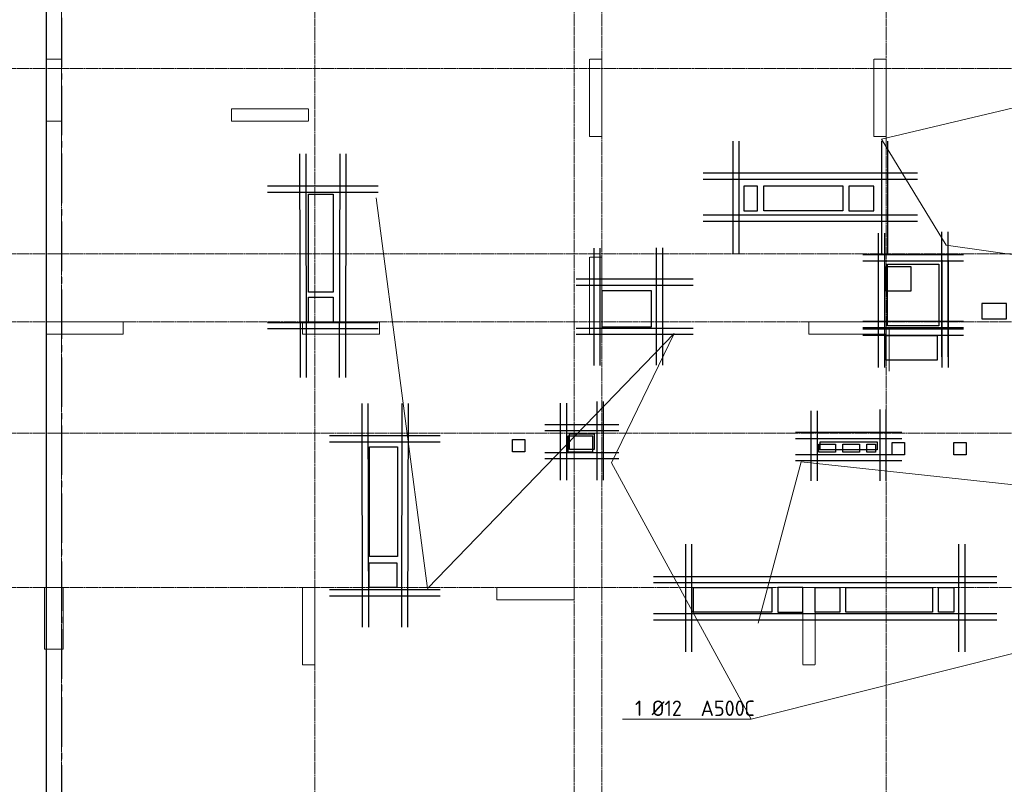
# Model space of a CAD drawing. Header units: millimetres. Extents: x 369815 to 1481759, y -423071 to -27917.
# Tile 233 of 256: x 1047228 to 1063171, y -86728 to -74350. Entities that reach past the tile are written whole.
import ezdxf
from ezdxf import colors
from ezdxf.entities.mleader import LeaderData, LeaderLine
from ezdxf.math import Vec2, Vec3

# ---------------------------------------------------------------- set-up
doc = ezdxf.new("R2010")
doc.units = ezdxf.units.MM
for name, pattern in [('______5', [1100, 800, -100, 100, -100]), ('DASHED', [7, 5, -2, 0]), ('осевая', [50.8, 31.75, -6.35, 6.35, -6.35])]:
    doc.linetypes.add(name, pattern=pattern)
for name, color, linetype, lineweight in [('_0.25', 114, 'Continuous', 25), ('_0.5', 94, 'Continuous', 50), ('Оси', 40, '______5', 18), ('Перекрытие ж_бетон', 1, 'Continuous', 30), ('подоснова', 151, 'Continuous', 5), ('РАЗМЕРЫ', 1, 'Continuous', 9)]:
    doc.layers.add(name, color=color, linetype=linetype, lineweight=lineweight)
doc.layers.add('Колонна_ бетон', color=7, linetype='Continuous', lineweight=50, true_color=0xb4b496)
doc.styles.add('GOST-2.304_Type-B', font='GOST_Common.ttf')
doc.dimstyles.new('СПДС', dxfattribs={"dimscale": 100, "dimtxt": 2.5, "dimasz": 2.5, "dimexe": 1.25, "dimexo": 0, "dimtad": 1, "dimdec": 0, "dimtxsty": 'GOST-2.304_Type-B', "dimblk": 'ARCHTICK', "dimcen": 2.5, "dimdle": 2, "dimadec": 0, "dimazin": 2, "dimtfac": 0.75, "dimtdec": 0, "dimtmove": 1, "dimatfit": 3, "dimfxl": 1, "dimtolj": 1, "dimarcsym": 1})

# ---------------------------------------------------------------- blocks, each defined once
blk = doc.blocks.new('оси блок 2')
at = {"layer": 'Оси', "color": 16, "linetype": 'осевая', "lineweight": 0, "transparency": 33554687}
for p, q in [((-85704.7, -322543), (-85704.7, -347930)), ((-81604.7, -322543), (-81604.7, -347914.1)), ((-72354.7, -322543), (-72354.7, -347914.1)), ((-77404.7, -323084.4), (-77404.7, -347462.5)), ((-76954.7, -323084.4), (-76954.7, -347468.4)), ((-89822.3, -329401.3), (-37238.5, -329401.3)), ((-89822.3, -332401.3), (-37238.5, -332401.3)), ((-89822.3, -333501.3), (-37238.5, -333501.3)), ((-89822.3, -335301.3), (-37238.5, -335301.3)), ((-89822.3, -337801.3), (-37238.5, -337801.3))]:
    blk.add_line(p, q, dxfattribs=at)
blk = doc.blocks.new('_ArchTick')
at = {"color": 0, "linetype": 'ByBlock', "const_width": 0.15}
blk.add_lwpolyline([(-0.5, -0.5), (0.5, 0.5)], dxfattribs=at)
blk = doc.blocks.new('*D2275')
at = {"layer": 'DEFPOINTS', "color": 0, "transparency": 16777216}
for p in [(1046945, -72042), (1047656, -72042), (1047238, -88442)]:
    blk.add_point(p, dxfattribs=at)
at = {"layer": 'РАЗМЕРЫ', "color": 0, "lineweight": -2, "transparency": 16777216}
for p, q in [((1046945, -88642), (1046945, -71842)), ((1047656, -72042), (1046820, -72042)), ((1047238, -88442), (1046820, -88442))]:
    blk.add_line(p, q, dxfattribs=at)
at = {"layer": 'РАЗМЕРЫ', "color": 0, "lineweight": -2, "transparency": 16777216, "xscale": 250, "yscale": 250, "zscale": 250}
for p, rotation in [((1046945, -72042), 90), ((1046945, -88442), 270)]:
    blk.add_blockref('_ArchTick', p, dxfattribs=dict(at, rotation=rotation))
at = {"layer": 'РАЗМЕРЫ', "color": 0, "transparency": 16777216, "insert": (1046758, -80242), "char_height": 250, "attachment_point": 5, "rotation": 90, "style": 'GOST-2.304_Type-B'}
blk.add_mtext('\\A1;16400', dxfattribs=at)
blk = doc.blocks.new('подложка стн 1-го этажа')
at = {"layer": 'Колонна_ бетон', "color": 252, "linetype": 'DASHED', "lineweight": 0, "ltscale": 0.5, "true_color": 0x939598, "transparency": 33554687}
for p, q in [((7794, 22162, -200), (7794, 23162, -200)), ((7794, 23162, -200), (7794, 23162, -200)), ((7794, 23162, -200), (8044, 23162, -560)), ((8044, 23162, -560), (8044, 23162, -560)), ((8044, 23162, -400), (8044, 22162, -400)), ((16794, 23162, -200), (16594, 23162, -200)), ((16594, 23162, -200), (16594, 23162, -200)), ((16594, 23162, -200), (16594, 21912, -200)), ((16794, 23162, -200), (16794, 23162, -200)), ((16794, 21912, -200), (16794, 23162, -200)), ((21194, 23162, -200), (21194, 23162, -200)), ((21194, 21912, -200), (21194, 23162, -200)), ((21394, 23162, -200), (21194, 23162, -200)), ((21394, 23162, -200), (21394, 23162, -200)), ((21394, 23162, -200), (21394, 21912, -200)), ((10794, 22362, -200), (10794, 22362, -200)), ((10794, 22362, -200), (10794, 22162, -200)), ((10794, 22362, -200), (12044, 22362, -200)), ((12044, 22362, -200), (12044, 22362, -200)), ((12044, 22362, -200), (12044, 22162, -200)), ((8044, 22162, -200), (7794, 22162, -200)), ((7794, 22162, -200), (7794, 22162, -200)), ((8044, 22162, -200), (8044, 22162, -200)), ((10794, 22162, -200), (10794, 22162, -200)), ((10794, 22162, -200), (12044, 22162, -200)), ((12044, 22162, -200), (12044, 22162, -200)), ((16594, 21912, -200), (16794, 21912, -200)), ((16594, 21912, -200), (16594, 21912, -200)), ((16794, 21912, -200), (16794, 21912, -200)), ((21194, 21912, -200), (21194, 21912, -200)), ((21194, 21912, -200), (21394, 21912, -200)), ((21394, 21912, -200), (21394, 21912, -200)), ((16794, 19962, -200), (16594, 19962, -200)), ((16594, 19962, -200), (16594, 19962, -200)), ((16594, 18712, -200), (16594, 19962, -200)), ((16794, 19962, -200), (16794, 19962, -200)), ((16794, 18712, -200), (16794, 19962, -200)), ((7794, 18712, -200), (7794, 18912, -200)), ((7794, 18912, -200), (7794, 18912, -200)), ((9044, 18912, -200), (7794, 18912, -200)), ((9044, 18912, -200), (9044, 18912, -200)), ((9044, 18712, -200), (9044, 18912, -200)), ((11944, 18912, -200), (11944, 18912, -200)), ((11944, 18712, -200), (11944, 18912, -200)), ((11944, 18912, -200), (13194, 18912, -200)), ((13194, 18912, -200), (13194, 18912, -200)), ((13194, 18912, -200), (13194, 18712, -200)), ((20144, 18912, -200), (20144, 18912, -200)), ((20144, 18712, -200), (20144, 18912, -200)), ((20144, 18912, -200), (21394, 18912, -200)), ((21394, 18912, -200), (21394, 18912, -200)), ((21394, 18912, -200), (21394, 18712, -200)), ((9044, 18712, -200), (7794, 18712, -200)), ((7794, 18712, -200), (7794, 18712, -200)), ((9044, 18712, -200), (9044, 18712, -200)), ((13194, 18712, -200), (11944, 18712, -200)), ((11944, 18712, -200), (11944, 18712, -200)), ((13194, 18712, -200), (13194, 18712, -200)), ((16594, 18712, -200), (16794, 18712, -200)), ((16594, 18712, -200), (16594, 18712, -200)), ((16794, 18712, -200), (16794, 18712, -200)), ((20144, 18712, -200), (21394, 18712, -200)), ((20144, 18712, -200), (20144, 18712, -200)), ((21394, 18712, -200), (21394, 18712, -200)), ((7769, 14612, -200), (7769, 14612, -200)), ((7769, 14612, -200), (8069, 14612, -200)), ((7769, 13612, -200), (7769, 14612, -200)), ((8069, 14612, -200), (8069, 14612, -200)), ((8069, 13612, -200), (8069, 14612, -200)), ((11944, 14612, -200), (11944, 14612, -200)), ((11944, 13362, -200), (11944, 14612, -200)), ((11944, 14612, -200), (12144, 14612, -200)), ((12144, 14612, -200), (12144, 14612, -200)), ((12144, 13362, -200), (12144, 14612, -200)), ((15094, 14612, -200), (15094, 14612, -200)), ((15094, 14612, -200), (15094, 14412, -200)), ((16344, 14612, -200), (15094, 14612, -200)), ((16344, 14612, -200), (16344, 14612, -200)), ((16344, 14412, -200), (16344, 14612, -200)), ((20044, 14612, -200), (20044, 14612, -200)), ((20044, 14612, -200), (20044, 13362, -200)), ((20244, 14612, -200), (20044, 14612, -200)), ((20244, 14612, -200), (20244, 14612, -200)), ((20244, 14612, -200), (20244, 13362, -200)), ((15094, 14412, -200), (15094, 14412, -200)), ((15094, 14412, -200), (16344, 14412, -200)), ((16344, 14412, -200), (16344, 14412, -200)), ((7769, 13612, -200), (7769, 13612, -200)), ((7769, 13612, -200), (8069, 13612, -200)), ((8069, 13612, -200), (8069, 13612, -200)), ((11944, 13362, -200), (11944, 13362, -200)), ((11944, 13362, -200), (12144, 13362, -200)), ((12144, 13362, -200), (12144, 13362, -200)), ((20044, 13362, -200), (20044, 13362, -200)), ((20044, 13362, -200), (20244, 13362, -200)), ((20244, 13362, -200), (20244, 13362, -200))]:
    blk.add_line(p, q, dxfattribs=at)
blk = doc.blocks.new('цукцкц')
at = {"layer": 'Перекрытие ж_бетон'}
for points in [[(-256616, -572829), (-256616, -573229), (-257016, -573229), (-257016, -572829)], [(-260916, -573809), (-260916, -574259), (-261316, -574259), (-261316, -573809)], [(-254816, -580099), (-254816, -579879), (-255216, -579879), (-255216, -580099)], [(-261314, -581429), (-261714, -581429), (-261714, -581029), (-261314, -581029)], [(-254816, -581979), (-254816, -581579), (-255216, -581579), (-255216, -581979)], [(-256116, -582579), (-256516, -582579), (-256516, -582179), (-256116, -582179)], [(-261714, -583279), (-261714, -583029), (-261314, -583029), (-261314, -583279)]]:
    blk.add_lwpolyline(points, close=True, dxfattribs=at)
at = {"layer": 'Перекрытие ж_бетон', "ltscale": 100}
for points in [[(-258916, -576330), (-259116, -576330), (-259116, -576130), (-258916, -576130)], [(-259164, -582479), (-259164, -582279), (-258964, -582279), (-258964, -582479)], [(-259164, -583479), (-259164, -583279), (-258964, -583279), (-258964, -583479)]]:
    blk.add_lwpolyline(points, close=True, dxfattribs=at)
at = {"layer": 'Перекрытие ж_бетон', "elevation": 360}
blk.add_lwpolyline([(-261314, -580429), (-261714, -580429), (-261714, -580829), (-261314, -580829)], close=True, dxfattribs=at)
blk = doc.blocks.new('отв +6900')
at = {"layer": 'Перекрытие ж_бетон'}
for points in [[(-254491, -173619), (-254491, -173219), (-253211, -173219), (-253211, -173619)], [(-261461, -174939), (-261861, -174939), (-261861, -173349), (-261461, -173349)], [(-256311, -175499), (-256311, -174919), (-257111, -174919), (-257111, -175499)], [(-250561, -175369), (-250561, -175119), (-250961, -175119), (-250961, -175369)], [(-257261, -177520), (-257261, -177270), (-257661, -177270), (-257661, -177520)], [(-260424, -179219), (-260874, -179219), (-260874, -177439), (-260424, -177439)], [(-253601, -177397), (-253331, -177397), (-253331, -177527), (-253601, -177527)], [(-253211, -177397), (-252941, -177397), (-252941, -177527), (-253211, -177527)], [(-252821, -177397), (-252681, -177397), (-252681, -177527), (-252821, -177527)], [(-255631, -180116), (-255631, -179716), (-254361, -179716), (-254361, -180116)], [(-253161, -180117), (-253161, -179717), (-251761, -179717), (-251761, -180117)]]:
    blk.add_lwpolyline(points, close=True, dxfattribs=at)
at = {"layer": 'Перекрытие ж_бетон', "elevation": 4500}
blk.add_lwpolyline([(-252511, -176039), (-252511, -175639), (-251681, -175639), (-251681, -176039)], close=True, dxfattribs=at)
at = {"color": 1, "rotation": 90}
blk.add_blockref('цукцкц', (-834690, 81595), dxfattribs=at)
blk = doc.blocks.new('*U2031')
at = {"layer": '_0.25', "ltscale": 100}
blk.add_lwpolyline([(0, 130), (920, 130), (920, 0), (0, 0)], close=True, dxfattribs=at)
at = {"layer": '_0.5', "color": 7, "lineweight": 30, "ltscale": 100}
for p, q in [((970, -500), (970, 655)), ((1070, -500), (1070, 655)), ((-150, 630), (-150, -500)), ((-50, 630), (-50, -500)), ((1320, 280), (-400, 280)), ((1320, 180), (-400, 180)), ((-400, -73), (1320, -73)), ((-400, -173), (1320, -173))]:
    blk.add_line(p, q, dxfattribs=at)
blk = doc.blocks.new('*U2027')
at = {"layer": '_0.25', "ltscale": 100}
blk.add_lwpolyline([(0, 250), (400, 250), (400, 0), (0, 0)], close=True, dxfattribs=at)
at = {"layer": '_0.5', "color": 7, "lineweight": 30, "ltscale": 100}
for p, q in [((-150, 750), (-150, -500)), ((-50, 750), (-50, -500)), ((450, -500), (450, 775)), ((550, -500), (550, 775)), ((800, 400), (-400, 400)), ((800, 300), (-400, 300)), ((-400, -50), (800, -50)), ((-400, -150), (800, -150))]:
    blk.add_line(p, q, dxfattribs=at)
blk = doc.blocks.new('*U2028')
at = {"layer": '_0.25', "ltscale": 100}
blk.add_lwpolyline([(0, 998), (831, 998), (831, 0), (0, 0)], close=True, dxfattribs=at)
at = {"layer": '_0.5', "color": 7, "lineweight": 30, "ltscale": 100}
for p, q in [((-150, 1498), (-150, -500)), ((-50, 1498), (-50, -500)), ((881, -500), (881, 1523)), ((981, -500), (981, 1523)), ((1231, 1148), (-400, 1148)), ((1231, 1048), (-400, 1048)), ((-400, -50), (1231, -50)), ((-400, -150), (1231, -150))]:
    blk.add_line(p, q, dxfattribs=at)
blk = doc.blocks.new('_None')

msp = doc.modelspace()

# ---------------------------------------------------------------- linework, layer by layer
at = {"lineweight": 30}
for p, q in [((1058772.5, -76317.1, -720), (1058772.5, -78137.1, -720)), ((1058872.5, -76317.1, -720), (1058872.5, -78137.1, -720)), ((1061181.5, -76317.1, -720), (1061181.5, -78137.1, -720)), ((1061281.5, -76317.1, -720), (1061281.5, -78137.1, -720)), ((1051760.5, -76522.4, -720), (1051768.3, -80144.3, -720)), ((1051860.5, -76522.4, -720), (1051868.3, -80144.3, -720)), ((1052410.5, -76522.4, -720), (1052402.7, -80144.3, -720)), ((1052510.5, -76522.4, -720), (1052502.7, -80144.3, -720)), ((1061763.3, -76837.1, -720), (1058297.1, -76837.1, -720)), ((1061763.3, -76937.1, -720), (1058297.1, -76937.1, -720)), ((1051240.5, -77042.4, -720), (1053030.5, -77042.4, -720)), ((1051240.5, -77142.4, -720), (1053030.5, -77142.4, -720)), ((1061763.3, -77517.1, -720), (1058297.1, -77517.1, -720)), ((1061763.3, -77617.1, -720), (1058297.1, -77617.1, -720)), ((1056523.6, -78047.5, -720), (1056523.6, -79946.3, -720)), ((1056623.6, -78047.5, -720), (1056623.6, -79946.3, -720)), ((1057535.4, -78043.1, -720), (1057535.4, -79942, -720)), ((1057635.4, -78043.1, -720), (1057635.4, -79942, -720)), ((1061129.9, -78242.8, 3780), (1061129.9, -79982.8, 3780)), ((1061229.9, -78242.8, 3780), (1061229.9, -79982.8, 3780)), ((1062159.9, -78242.8, 3780), (1062159.9, -79982.8, 3780)), ((1062259.9, -78242.8, 3780), (1062259.9, -79982.8, 3780)), ((1056236.4, -78545.3, -720), (1058135.3, -78545.3, -720)), ((1056236.4, -78645.3, -720), (1058135.3, -78645.3, -720)), ((1051240.5, -79250.5, -720), (1053030.5, -79250.5, -720)), ((1051240.5, -79350.5, -720), (1053030.5, -79350.5, -720)), ((1056236.4, -79341.9, -720), (1058135.3, -79341.9, -720)), ((1062509.9, -79236.4, 3780), (1060878.9, -79236.4, 3780)), ((1062509, -79336.4, 3780), (1060879.2, -79336.4, 3780)), ((1056236.4, -79441.9, -720), (1058135.3, -79441.9, -720)), ((1052766.9, -80562.9, -720), (1052774.8, -84184.8, -720)), ((1052866.9, -80562.9, -720), (1052874.8, -84184.8, -720)), ((1053416.9, -80562.9, -720), (1053409.1, -84184.8, -720)), ((1053516.9, -80562.9, -720), (1053509.1, -84184.8, -720)), ((1052246.9, -81082.9, -720), (1054036.9, -81082.9, -720)), ((1052246.9, -81182.9, -720), (1054036.9, -81182.9, -720)), ((1058007.1, -82842.8, -720), (1058007.1, -84582.8, -720)), ((1058107.1, -82842.8, -720), (1058107.1, -84582.8, -720)), ((1062429.7, -82842.8, -720), (1062429.7, -84582.8, -720)), ((1062529.7, -82842.8, -720), (1062529.7, -84582.8, -720)), ((1057489.7, -83362.8, -720), (1063049.7, -83362.8, -720)), ((1057489.7, -83462.8, -720), (1063049.7, -83462.8, -720)), ((1052246.9, -83576.4, -720), (1054036.9, -83576.4, -720)), ((1052246.9, -83676.4, -720), (1054036.9, -83676.4, -720)), ((1057489.7, -83962.8, -720), (1063049.7, -83962.8, -720)), ((1057489.7, -84062.8, -720), (1063049.7, -84062.8, -720))]:
    msp.add_line(p, q, dxfattribs=at)
at = {"layer": 'Оси', "color": 16, "linetype": '______5', "lineweight": 25, "transparency": 33554687}
msp.add_line((1047905.9, -69918.9, -360), (1047905.9, -93908.9, -360), dxfattribs=at)
at = {"layer": 'Перекрытие ж_бетон', "elevation": -360}
msp.add_lwpolyline([(1064765.9, -71792.2), (1061665.9, -71792.2), (1061665.9, -71792.2), (1058315.9, -71792.2), (1058315.9, -71792.2), (1047655.9, -71792.2), (1047655.9, -88692.2)], dxfattribs=at)
at = {"layer": 'РАЗМЕРЫ'}
msp.add_line((1061305.7, -79371.8), (1061305.7, -80041.8), dxfattribs=at)

# ---------------------------------------------------------------- block references
for name, p in [('подложка стн 1-го этажа', (1039862, -98154, 200)), ('отв +6900', (1313766.8, 96176.9, -160))]:
    msp.add_blockref(name, p)
at = {"ltscale": 100}
for name, p in [('*U2028', (1061279.5, -79305.7, -360)), ('*U2027', (1056130.6, -81306.1, -360)), ('*U2031', (1060190.1, -81313.6, -360))]:
    msp.add_blockref(name, p, dxfattribs=at)
at = {"layer": 'РАЗМЕРЫ'}
msp.add_blockref('оси блок 2', (1133610.6, 254259.1, -360), dxfattribs=at)

# ---------------------------------------------------------------- dimensions: what is measured, and where the dimension line sits
dim = msp.add_linear_dim(base=(1046945.3, -72042.2, -360), p1=(1047238.1, -88442.2, -360), p2=(1047655.9, -72042.2, -360), angle=90, dimstyle='СПДС', override={"dimrnd": 5}, dxfattribs=at)
dim.commit()
dim.dimension.update_dxf_attribs({"geometry": '*D2275', "text_midpoint": (1046757.8, -80242.2, -360)})

# ---------------------------------------------------------------- leaders
at = {"layer": 'подоснова', "color": 2, "ltscale": 0.3}
ml = msp.add_multileader_mtext('Standard', dxfattribs=at)
ml.set_content('1 %%C12  А500С', color=2, style='GOST-2.304_Type-B')
ml.set_leader_properties(color=256, linetype='ByLayer', lineweight=15)
ml.set_arrow_properties(name='NONE')
ml.build(insert=Vec2(0, 0))
ml.multileader.update_dxf_attribs({"text_left_attachment_type": 6, "text_right_attachment_type": 6, "dogleg_length": 0.1, "arrow_head_size": 18})
ctx = ml.context
ctx.base_point, ctx.char_height, ctx.arrow_head_size, ctx.landing_gap_size, ctx.plane_origin = Vec3(1065333.8, -74866.1, 360), 250, 18, 20, Vec3(1056358.3, -73717.6, 360)
ctx.left_attachment, ctx.right_attachment, ctx.text_align_type = 6, 6, 1
notes = []
notes.append((ctx, [(1, (1, 1, 0), (1067155.8, -74866.1, 360), (-1, 0), 0.1, [(6, [(1066206.5, -78573.9, 360), (1062231.3, -77999.1, 360), (1061179.7, -76286.7, 360)], 0, []), (3, [(1073731, -78292.6, 360), (1074575.4, -81124.8, 360), (1077397.1, -80975.9, 360), (1076799.7, -76699.5, 360), (1079859.4, -76132, 360)], 0, [])])]))
ctx.mtext.insert, ctx.mtext.alignment, ctx.mtext.flow_direction = Vec3(1066244.7, -74566.1, 360), 2, 5
ml = msp.add_multileader_mtext('Standard', dxfattribs=at)
ml.set_content('1 %%C12  А500С', color=2, style='GOST-2.304_Type-B')
ml.set_leader_properties(color=256, linetype='ByLayer', lineweight=15)
ml.set_arrow_properties(name='NONE')
ml.build(insert=Vec2(0, 0))
ml.multileader.update_dxf_attribs({"text_left_attachment_type": 6, "text_right_attachment_type": 6, "dogleg_length": 0.1, "arrow_head_size": 18})
ctx = ml.context
ctx.base_point, ctx.char_height, ctx.arrow_head_size, ctx.landing_gap_size, ctx.plane_origin = Vec3(1057248.9, -85671.3, 360), 250, 18, 20, Vec3(1048273.3, -84522.9, 360)
ctx.left_attachment, ctx.right_attachment, ctx.text_align_type = 6, 6, 1
notes.append((ctx, [(1, (1, 1, 0), (1059070.8, -85671.3, 360), (-1, 0), 0.1, [(7, [(1052999.4, -77231.7, 360), (1053832.7, -83559.3, 360), (1057824.6, -79429.5, 360), (1056812.1, -81523.5, 360)], 0, []), (1, [(1059186.1, -84120.8, 360), (1059881.1, -81509.4, 360), (1064532, -82011, 360), (1069654, -83017.2, 360)], 0, [])])]))
ctx.mtext.insert, ctx.mtext.alignment, ctx.mtext.flow_direction = Vec3(1058159.8, -85371.3, 360), 2, 5
for ctx, leaders in notes:
    for number, flags, end, landing, length, lines in leaders:
        leader = LeaderData()
        leader.index, (leader.has_last_leader_line, leader.has_dogleg_vector, leader.attachment_direction) = number, flags
        leader.last_leader_point, leader.dogleg_vector, leader.dogleg_length = Vec3(end), Vec3(landing), length
        for number, points, colour, breaks in lines:
            line = LeaderLine()
            line.index, line.vertices, line.color, line.breaks = number, Vec3.list(points), colors.encode_raw_color(colour), breaks
            leader.lines.append(line)
        ctx.leaders.append(leader)

doc.saveas('drawing.dxf')
